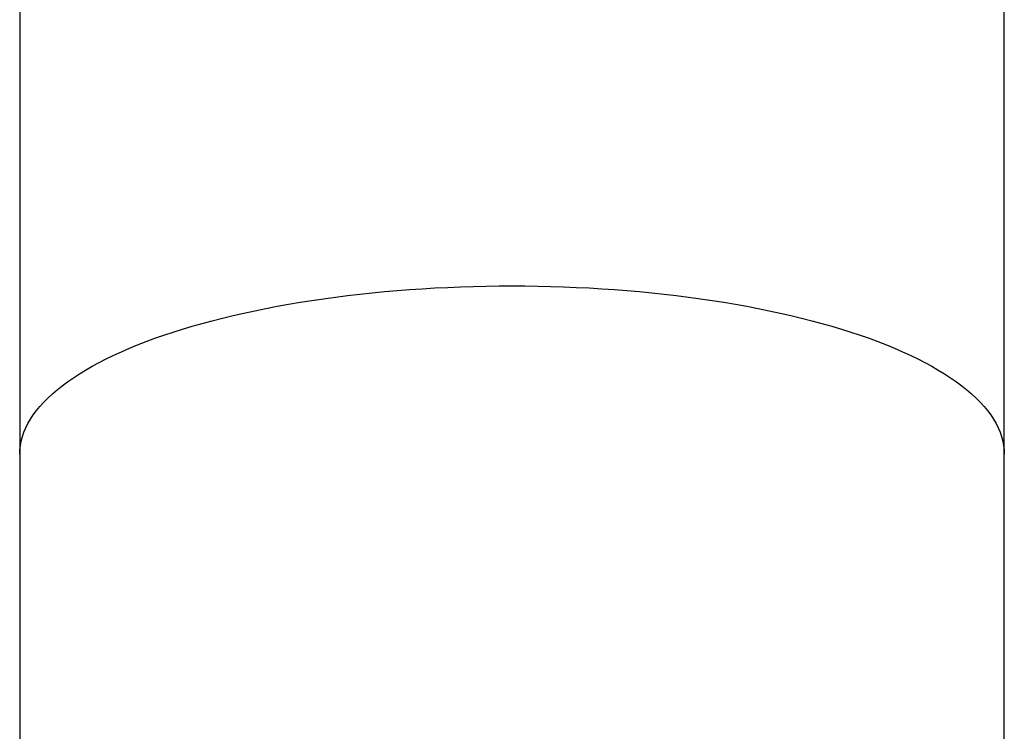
# Model space of a CAD drawing. Header units: millimetres. Extents: x 8 to 706, y 12 to 682.
# Tile 21 of 27: x 337 to 360, y 633 to 649. Entities that reach past the tile are written whole.
import ezdxf

# ---------------------------------------------------------------- set-up
doc = ezdxf.new("R2010")
doc.units = ezdxf.units.MM

msp = doc.modelspace()

# ---------------------------------------------------------------- linework, layer by layer
at = {"color": 7, "linetype": 'Continuous', "lineweight": 30}
for p, q in [((336.733, 651.084), (336.733, 639.198)), ((359.533, 639.198), (359.533, 651.084)), ((336.733, 639.198), (336.733, 623.252)), ((359.533, 623.252), (359.533, 639.198))]:
    msp.add_line(p, q, dxfattribs=at)
at = {"color": 7, "linetype": 'Continuous', "lineweight": 30, "flags": 128}
for points in [[(336.733, 639.198), (336.737, 639.3), (336.748, 639.402), (336.768, 639.504), (336.795, 639.605), (336.83, 639.707), (336.873, 639.808), (336.924, 639.908), (336.982, 640.008), (337.048, 640.108), (337.121, 640.207), (337.202, 640.305), (337.291, 640.403), (337.387, 640.499), (337.49, 640.595), (337.601, 640.69), (337.718, 640.784), (337.843, 640.876), (337.975, 640.968), (338.114, 641.058), (338.26, 641.147), (338.413, 641.235), (338.572, 641.321), (338.738, 641.406), (338.91, 641.49), (339.089, 641.571), (339.273, 641.652), (339.464, 641.73), (339.661, 641.807), (339.864, 641.882), (340.072, 641.955), (340.286, 642.026), (340.505, 642.095), (340.729, 642.163), (340.959, 642.228), (341.193, 642.291), (341.432, 642.352), (341.676, 642.411), (341.924, 642.468), (342.176, 642.522), (342.433, 642.574), (342.693, 642.624), (342.957, 642.672), (343.225, 642.717), (343.496, 642.76), (343.77, 642.8), (344.047, 642.838), (344.327, 642.873), (344.61, 642.906), (344.895, 642.936), (345.182, 642.964), (345.472, 642.989), (345.763, 643.012), (346.055, 643.032), (346.349, 643.049), (346.645, 643.063), (346.941, 643.075), (347.238, 643.085), (347.536, 643.092), (347.834, 643.096), (348.133, 643.097)], [(348.133, 643.097), (348.431, 643.096), (348.729, 643.092), (349.027, 643.085), (349.324, 643.075), (349.621, 643.063), (349.916, 643.049), (350.21, 643.032), (350.503, 643.012), (350.794, 642.989), (351.083, 642.964), (351.371, 642.936), (351.656, 642.906), (351.938, 642.873), (352.218, 642.838), (352.495, 642.8), (352.77, 642.76), (353.041, 642.717), (353.308, 642.672), (353.572, 642.624), (353.833, 642.574), (354.089, 642.522), (354.342, 642.468), (354.59, 642.411), (354.834, 642.352), (355.073, 642.291), (355.307, 642.228), (355.537, 642.163), (355.761, 642.095), (355.98, 642.026), (356.194, 641.955), (356.402, 641.882), (356.605, 641.807), (356.801, 641.73), (356.992, 641.652), (357.177, 641.571), (357.356, 641.49), (357.528, 641.406), (357.694, 641.321), (357.853, 641.235), (358.005, 641.147), (358.151, 641.058), (358.29, 640.968), (358.422, 640.876), (358.547, 640.784), (358.665, 640.69), (358.776, 640.595), (358.879, 640.499), (358.975, 640.403), (359.063, 640.305), (359.144, 640.207), (359.218, 640.108), (359.284, 640.008), (359.342, 639.908), (359.392, 639.808), (359.435, 639.707), (359.47, 639.605), (359.498, 639.504), (359.517, 639.402), (359.529, 639.3), (359.533, 639.198)]]:
    msp.add_lwpolyline(points, dxfattribs=at)

doc.saveas('drawing.dxf')
